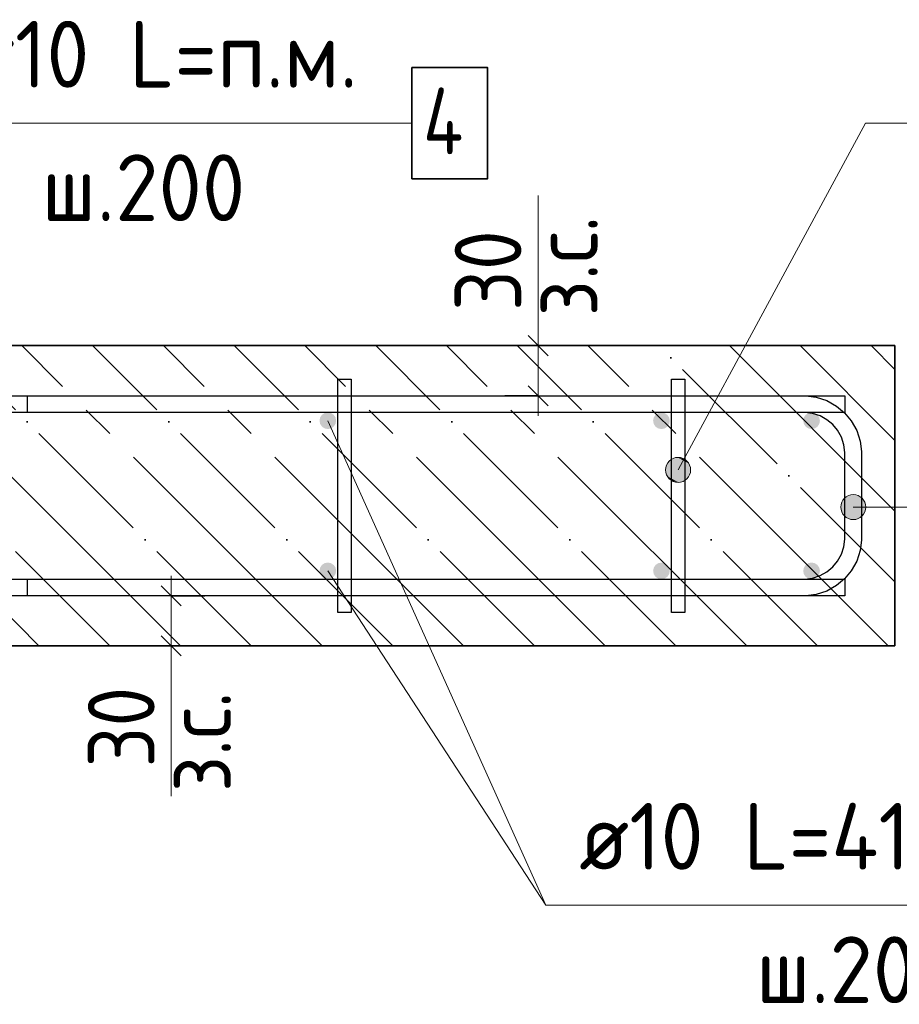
# Model space of a CAD drawing. Header units: millimetres. Extents: x -49773 to 2322955, y -3321 to 58485.
# Tile 244 of 256: x 1028483 to 1031120, y 25079 to 28030. Entities that reach past the tile are written whole.
import ezdxf

# ---------------------------------------------------------------- set-up
doc = ezdxf.new("R2010")
doc.units = ezdxf.units.MM
doc.linetypes.add('______11', pattern=[500, 400, -50, 0, -50])
doc.linetypes.add('______5', pattern=[1100, 800, -100, 100, -100])
for name, color, linetype, lineweight in [('Standard', 7, 'Continuous', 25), ('Арм.стержн. Арматура края', 96, 'Continuous', 35), ('Арм.стержн. вертикальными 1', 22, 'Continuous', 35), ('Арм.стержн.горизонт. 1', 180, 'Continuous', 35), ('Размерная линия_ общее_1', 7, 'Continuous', 13)]:
    doc.layers.add(name, color=color, linetype=linetype, lineweight=lineweight)
doc.layers.add('Арм.стержн.Стяжки', color=7, linetype='Continuous', lineweight=35, true_color=0x501e0f)
doc.styles.add('ISOCPEUR', font='txt')

msp = doc.modelspace()

# ---------------------------------------------------------------- hatches: boundary and pattern name
at = {"layer": 'Арм.стержн. Арматура края', "linetype": 'Continuous', "lineweight": 13, "transparency": 33554687}
for points in [[(1030949.6, 26550.1), (1030949.6, 26587.6), (1030944.4, 26568.8)], [(1030963.1, 26536.6), (1030963.1, 26601.1), (1030949.6, 26587.6)], [(1030963.1, 26536.6), (1030949.6, 26587.6), (1030949.6, 26550.1)], [(1030981.9, 26531.3), (1030981.9, 26606.3), (1030963.1, 26601.1)], [(1030981.9, 26531.3), (1030963.1, 26601.1), (1030963.1, 26536.6)], [(1031000.6, 26536.6), (1031000.6, 26601.1), (1030981.9, 26606.3)], [(1031000.6, 26536.6), (1030981.9, 26606.3), (1030981.9, 26531.3)], [(1031014.1, 26550.1), (1031014.1, 26587.6), (1031000.6, 26601.1)], [(1031014.1, 26550.1), (1031000.6, 26601.1), (1031000.6, 26536.6)], [(1031014.1, 26587.6), (1031014.1, 26550.1), (1031019.4, 26568.8)]]:
    msp.add_hatch(color=7, dxfattribs=at).paths.add_polyline_path(points)
at = {"layer": 'Арм.стержн. вертикальными 1', "linetype": 'Continuous', "lineweight": 50, "transparency": 33554687}
for points in [[(1029431.9, 26827.7), (1029430, 26837.3), (1029424.5, 26845.4), (1029416.4, 26850.8), (1029406.9, 26852.7), (1029397.3, 26850.8), (1029389.2, 26845.4), (1029383.8, 26837.3), (1029381.9, 26827.7), (1029383.8, 26818.2), (1029389.2, 26810), (1029397.3, 26804.6), (1029406.9, 26802.7), (1029416.4, 26804.6), (1029424.5, 26810), (1029430, 26818.2)], [(1030431.9, 26827.7), (1030430, 26837.3), (1030424.5, 26845.4), (1030416.4, 26850.8), (1030406.9, 26852.7), (1030397.3, 26850.8), (1030389.2, 26845.4), (1030383.8, 26837.3), (1030381.9, 26827.7), (1030383.8, 26818.2), (1030389.2, 26810), (1030397.3, 26804.6), (1030406.9, 26802.7), (1030416.4, 26804.6), (1030424.5, 26810), (1030430, 26818.2)], [(1030881.9, 26827.7), (1030880, 26837.3), (1030874.6, 26845.4), (1030866.4, 26850.8), (1030856.9, 26852.7), (1030847.3, 26850.8), (1030839.2, 26845.4), (1030833.8, 26837.3), (1030831.9, 26827.7), (1030833.8, 26818.2), (1030839.2, 26810), (1030847.3, 26804.6), (1030856.9, 26802.7), (1030866.4, 26804.6), (1030874.6, 26810), (1030880, 26818.2)], [(1029431.9, 26377.7), (1029430, 26387.3), (1029424.5, 26395.4), (1029416.4, 26400.8), (1029406.9, 26402.7), (1029397.3, 26400.8), (1029389.2, 26395.4), (1029383.8, 26387.3), (1029381.9, 26377.7), (1029383.8, 26368.2), (1029389.2, 26360), (1029397.3, 26354.6), (1029406.9, 26352.7), (1029416.4, 26354.6), (1029424.5, 26360), (1029430, 26368.2)], [(1030431.9, 26377.7), (1030430, 26387.3), (1030424.5, 26395.4), (1030416.4, 26400.8), (1030406.9, 26402.7), (1030397.3, 26400.8), (1030389.2, 26395.4), (1030383.8, 26387.3), (1030381.9, 26377.7), (1030383.8, 26368.2), (1030389.2, 26360), (1030397.3, 26354.6), (1030406.9, 26352.7), (1030416.4, 26354.6), (1030424.5, 26360), (1030430, 26368.2)], [(1030881.9, 26377.7), (1030880, 26387.3), (1030874.6, 26395.4), (1030866.4, 26400.8), (1030856.9, 26402.7), (1030847.3, 26400.8), (1030839.2, 26395.4), (1030833.8, 26387.3), (1030831.9, 26377.7), (1030833.8, 26368.2), (1030839.2, 26360), (1030847.3, 26354.6), (1030856.9, 26352.7), (1030866.4, 26354.6), (1030874.6, 26360), (1030880, 26368.2)]]:
    msp.add_hatch(color=4, dxfattribs=at).paths.add_polyline_path(points)
at = {"layer": 'Арм.стержн.Стяжки', "linetype": 'Continuous', "lineweight": 13, "transparency": 33554687}
for points in [[(1030494.2, 26681.5), (1030437.4, 26712.2), (1030423.9, 26698.2)], [(1030488.7, 26699.8), (1030455.7, 26717.6), (1030437.4, 26712.2)], [(1030488.7, 26699.8), (1030437.4, 26712.2), (1030494.2, 26681.5)], [(1030455.7, 26717.6), (1030488.7, 26699.8), (1030474.7, 26713.3)], [(1030489.9, 26662.5), (1030423.9, 26698.2), (1030419.6, 26679.2)], [(1030489.9, 26662.5), (1030419.6, 26679.2), (1030476.3, 26648.5)], [(1030476.3, 26648.5), (1030419.6, 26679.2), (1030425, 26660.9)], [(1030494.2, 26681.5), (1030423.9, 26698.2), (1030489.9, 26662.5)], [(1030476.3, 26648.5), (1030425, 26660.9), (1030458, 26643)], [(1030458, 26643), (1030425, 26660.9), (1030439, 26647.4)]]:
    msp.add_hatch(color=7, dxfattribs=at).paths.add_polyline_path(points)

# ---------------------------------------------------------------- linework, layer by layer
at = {"layer": 'Standard', "color": 7, "linetype": 'Continuous', "lineweight": 13, "transparency": 33554687}
for p, q in [((1030037.2, 27052.7), (1030037.2, 27502.7)), ((1029406.9, 26827.7), (1030060.1, 25375.7)), ((1028937.7, 26152.7), (1028937.7, 25702.7))]:
    msp.add_line(p, q, dxfattribs=at)
at = {"layer": 'Standard', "color": 7, "linetype": 'Continuous', "lineweight": 35, "transparency": 33554687}
for p, q in [((1031106.9, 27052.7), (1028051.4, 27052.7)), ((1031106.9, 26152.7), (1031106.9, 27052.7)), ((1028051.4, 26152.7), (1031106.9, 26152.7))]:
    msp.add_line(p, q, dxfattribs=at)
at = {"layer": 'Standard', "color": 253, "linetype": '______5', "lineweight": 35, "true_color": 0xababab, "transparency": 33554687}
for p, q in [((1028965.3, 26152.7), (1028065.3, 27052.7)), ((1029389.6, 26152.7), (1028489.6, 27052.7)), ((1029813.9, 26152.7), (1028913.9, 27052.7)), ((1030238.1, 26152.7), (1029338.1, 27052.7)), ((1030662.4, 26152.7), (1029762.4, 27052.7)), ((1031086.6, 26152.7), (1030186.6, 27052.7)), ((1031106.9, 26556.8), (1030610.9, 27052.7)), ((1031106.9, 26981), (1031035.2, 27052.7)), ((1028541.1, 26152.7), (1028051.4, 26642.4))]:
    msp.add_line(p, q, dxfattribs=at)
at = {"layer": 'Standard', "color": 253, "linetype": '______11', "lineweight": 35, "true_color": 0xababab, "transparency": 33554687}
for p, q in [((1029177.5, 26152.7), (1028277.5, 27052.7)), ((1029601.7, 26152.7), (1028701.7, 27052.7)), ((1030026, 26152.7), (1029126, 27052.7)), ((1030450.2, 26152.7), (1029550.3, 27052.7)), ((1030874.5, 26152.7), (1029974.5, 27052.7)), ((1031106.9, 26344.6), (1030398.8, 27052.7)), ((1031106.9, 26768.9), (1030823, 27052.7)), ((1028753.2, 26152.7), (1028051.4, 26854.5))]:
    msp.add_line(p, q, dxfattribs=at)
at = {"layer": 'Арм.стержн. Арматура края', "color": 7, "linetype": 'Continuous', "lineweight": 13, "transparency": 33554687}
for p, q in [((1030981.9, 26606.3), (1030981.9, 26606.3)), ((1030944.4, 26568.8), (1030944.4, 26568.8)), ((1031296, 26568.8), (1030981.9, 26568.8)), ((1031019.4, 26568.8), (1031019.4, 26568.8)), ((1030981.9, 26531.3), (1030981.9, 26531.3))]:
    msp.add_line(p, q, dxfattribs=at)
at = {"layer": 'Арм.стержн. Арматура края', "color": 4, "linetype": 'Continuous', "lineweight": 25, "transparency": 33554687}
msp.add_lwpolyline([(1028506.9, 26352.7), (1030836.7, 26352.7), (1030859.3, 26355.9), (1030882.2, 26363.4), (1030903.1, 26375.2), (1030920.2, 26389.4), (1030934.4, 26406.5), (1030946.2, 26427.4), (1030953.7, 26450.3), (1030956.9, 26472.9), (1030956.9, 26732.5), (1030953.7, 26755.1), (1030946.2, 26778), (1030934.4, 26799), (1030920.2, 26816), (1030903.1, 26830.3), (1030882.2, 26842), (1030859.3, 26849.6), (1030836.7, 26852.7), (1028506.9, 26852.7), (1028506.9, 26902.7), (1030840.1, 26902.7), (1030870.6, 26898.5), (1030902.4, 26888), (1030931.6, 26871.6), (1030955.7, 26851.5), (1030975.8, 26827.5), (1030992.2, 26798.2), (1031002.6, 26766.5), (1031006.9, 26736), (1031006.9, 26469.5), (1031002.6, 26439), (1030992.2, 26407.2), (1030975.8, 26378), (1030955.7, 26353.9), (1030931.6, 26333.8), (1030902.4, 26317.4), (1030870.6, 26307), (1030840.1, 26302.7), (1028506.9, 26302.7), (1028506.9, 26352.7)], dxfattribs=at)
msp.add_lwpolyline([(1028506.9, 26352.7), (1030836.7, 26352.7), (1030859.3, 26355.9), (1030882.2, 26363.4), (1030903.1, 26375.2), (1030920.2, 26389.4), (1030934.4, 26406.5), (1030946.2, 26427.4), (1030953.7, 26450.3), (1030956.9, 26472.9), (1030956.9, 26732.5), (1030953.7, 26755.1), (1030946.2, 26778), (1030934.4, 26799), (1030920.2, 26816), (1030903.1, 26830.3), (1030882.2, 26842), (1030859.3, 26849.6), (1030836.7, 26852.7), (1028506.9, 26852.7), (1028506.9, 26902.7), (1030840.1, 26902.7), (1030870.6, 26898.5), (1030902.4, 26888), (1030931.6, 26871.6), (1030955.7, 26851.5), (1030975.8, 26827.5), (1030992.2, 26798.2), (1031002.6, 26766.5), (1031006.9, 26736), (1031006.9, 26469.5), (1031002.6, 26439), (1030992.2, 26407.2), (1030975.8, 26378), (1030955.7, 26353.9), (1030931.6, 26333.8), (1030902.4, 26317.4), (1030870.6, 26307), (1030840.1, 26302.7), (1028506.9, 26302.7), (1028506.9, 26352.7)], dxfattribs=at)
msp.add_lwpolyline([(1028506.9, 26352.7), (1030836.7, 26352.7), (1030859.3, 26355.9), (1030882.2, 26363.4), (1030903.1, 26375.2), (1030920.2, 26389.4), (1030934.4, 26406.5), (1030946.2, 26427.4), (1030953.7, 26450.3), (1030956.9, 26472.9), (1030956.9, 26732.5), (1030953.7, 26755.1), (1030946.2, 26778), (1030934.4, 26799), (1030920.2, 26816), (1030903.1, 26830.3), (1030882.2, 26842), (1030859.3, 26849.6), (1030836.7, 26852.7), (1028506.9, 26852.7), (1028506.9, 26902.7), (1030840.1, 26902.7), (1030870.6, 26898.5), (1030902.4, 26888), (1030931.6, 26871.6), (1030955.7, 26851.5), (1030975.8, 26827.5), (1030992.2, 26798.2), (1031002.6, 26766.5), (1031006.9, 26736), (1031006.9, 26469.5), (1031002.6, 26439), (1030992.2, 26407.2), (1030975.8, 26378), (1030955.7, 26353.9), (1030931.6, 26333.8), (1030902.4, 26317.4), (1030870.6, 26307), (1030840.1, 26302.7), (1028506.9, 26302.7), (1028506.9, 26352.7)], dxfattribs=at)
msp.add_lwpolyline([(1028506.9, 26352.7), (1030836.7, 26352.7), (1030859.3, 26355.9), (1030882.2, 26363.4), (1030903.1, 26375.2), (1030920.2, 26389.4), (1030934.4, 26406.5), (1030946.2, 26427.4), (1030953.7, 26450.3), (1030956.9, 26472.9), (1030956.9, 26732.5), (1030953.7, 26755.1), (1030946.2, 26778), (1030934.4, 26799), (1030920.2, 26816), (1030903.1, 26830.3), (1030882.2, 26842), (1030859.3, 26849.6), (1030836.7, 26852.7), (1028506.9, 26852.7), (1028506.9, 26902.7), (1030840.1, 26902.7), (1030870.6, 26898.5), (1030902.4, 26888), (1030931.6, 26871.6), (1030955.7, 26851.5), (1030975.8, 26827.5), (1030992.2, 26798.2), (1031002.6, 26766.5), (1031006.9, 26736), (1031006.9, 26469.5), (1031002.6, 26439), (1030992.2, 26407.2), (1030975.8, 26378), (1030955.7, 26353.9), (1030931.6, 26333.8), (1030902.4, 26317.4), (1030870.6, 26307), (1030840.1, 26302.7), (1028506.9, 26302.7), (1028506.9, 26352.7)], dxfattribs=at)
msp.add_lwpolyline([(1028506.9, 26352.7), (1030836.7, 26352.7), (1030859.3, 26355.9), (1030882.2, 26363.4), (1030903.1, 26375.2), (1030920.2, 26389.4), (1030934.4, 26406.5), (1030946.2, 26427.4), (1030953.7, 26450.3), (1030956.9, 26472.9), (1030956.9, 26732.5), (1030953.7, 26755.1), (1030946.2, 26778), (1030934.4, 26799), (1030920.2, 26816), (1030903.1, 26830.3), (1030882.2, 26842), (1030859.3, 26849.6), (1030836.7, 26852.7), (1028506.9, 26852.7), (1028506.9, 26902.7), (1030840.1, 26902.7), (1030870.6, 26898.5), (1030902.4, 26888), (1030931.6, 26871.6), (1030955.7, 26851.5), (1030975.8, 26827.5), (1030992.2, 26798.2), (1031002.6, 26766.5), (1031006.9, 26736), (1031006.9, 26469.5), (1031002.6, 26439), (1030992.2, 26407.2), (1030975.8, 26378), (1030955.7, 26353.9), (1030931.6, 26333.8), (1030902.4, 26317.4), (1030870.6, 26307), (1030840.1, 26302.7), (1028506.9, 26302.7), (1028506.9, 26352.7)], dxfattribs=at)
msp.add_lwpolyline([(1028506.9, 26352.7), (1030836.7, 26352.7), (1030859.3, 26355.9), (1030882.2, 26363.4), (1030903.1, 26375.2), (1030920.2, 26389.4), (1030934.4, 26406.5), (1030946.2, 26427.4), (1030953.7, 26450.3), (1030956.9, 26472.9), (1030956.9, 26732.5), (1030953.7, 26755.1), (1030946.2, 26778), (1030934.4, 26799), (1030920.2, 26816), (1030903.1, 26830.3), (1030882.2, 26842), (1030859.3, 26849.6), (1030836.7, 26852.7), (1028506.9, 26852.7), (1028506.9, 26902.7), (1030840.1, 26902.7), (1030870.6, 26898.5), (1030902.4, 26888), (1030931.6, 26871.6), (1030955.7, 26851.5), (1030975.8, 26827.5), (1030992.2, 26798.2), (1031002.6, 26766.5), (1031006.9, 26736), (1031006.9, 26469.5), (1031002.6, 26439), (1030992.2, 26407.2), (1030975.8, 26378), (1030955.7, 26353.9), (1030931.6, 26333.8), (1030902.4, 26317.4), (1030870.6, 26307), (1030840.1, 26302.7), (1028506.9, 26302.7), (1028506.9, 26352.7)], dxfattribs=at)
msp.add_lwpolyline([(1028506.9, 26352.7), (1030836.7, 26352.7), (1030859.3, 26355.9), (1030882.2, 26363.4), (1030903.1, 26375.2), (1030920.2, 26389.4), (1030934.4, 26406.5), (1030946.2, 26427.4), (1030953.7, 26450.3), (1030956.9, 26472.9), (1030956.9, 26732.5), (1030953.7, 26755.1), (1030946.2, 26778), (1030934.4, 26799), (1030920.2, 26816), (1030903.1, 26830.3), (1030882.2, 26842), (1030859.3, 26849.6), (1030836.7, 26852.7), (1028506.9, 26852.7), (1028506.9, 26902.7), (1030840.1, 26902.7), (1030870.6, 26898.5), (1030902.4, 26888), (1030931.6, 26871.6), (1030955.7, 26851.5), (1030975.8, 26827.5), (1030992.2, 26798.2), (1031002.6, 26766.5), (1031006.9, 26736), (1031006.9, 26469.5), (1031002.6, 26439), (1030992.2, 26407.2), (1030975.8, 26378), (1030955.7, 26353.9), (1030931.6, 26333.8), (1030902.4, 26317.4), (1030870.6, 26307), (1030840.1, 26302.7), (1028506.9, 26302.7), (1028506.9, 26352.7)], dxfattribs=at)
msp.add_lwpolyline([(1028506.9, 26352.7), (1030836.7, 26352.7), (1030859.3, 26355.9), (1030882.2, 26363.4), (1030903.1, 26375.2), (1030920.2, 26389.4), (1030934.4, 26406.5), (1030946.2, 26427.4), (1030953.7, 26450.3), (1030956.9, 26472.9), (1030956.9, 26732.5), (1030953.7, 26755.1), (1030946.2, 26778), (1030934.4, 26799), (1030920.2, 26816), (1030903.1, 26830.3), (1030882.2, 26842), (1030859.3, 26849.6), (1030836.7, 26852.7), (1028506.9, 26852.7), (1028506.9, 26902.7), (1030840.1, 26902.7), (1030870.6, 26898.5), (1030902.4, 26888), (1030931.6, 26871.6), (1030955.7, 26851.5), (1030975.8, 26827.5), (1030992.2, 26798.2), (1031002.6, 26766.5), (1031006.9, 26736), (1031006.9, 26469.5), (1031002.6, 26439), (1030992.2, 26407.2), (1030975.8, 26378), (1030955.7, 26353.9), (1030931.6, 26333.8), (1030902.4, 26317.4), (1030870.6, 26307), (1030840.1, 26302.7), (1028506.9, 26302.7), (1028506.9, 26352.7)], dxfattribs=at)
msp.add_lwpolyline([(1028506.9, 26352.7), (1030836.7, 26352.7), (1030859.3, 26355.9), (1030882.2, 26363.4), (1030903.1, 26375.2), (1030920.2, 26389.4), (1030934.4, 26406.5), (1030946.2, 26427.4), (1030953.7, 26450.3), (1030956.9, 26472.9), (1030956.9, 26732.5), (1030953.7, 26755.1), (1030946.2, 26778), (1030934.4, 26799), (1030920.2, 26816), (1030903.1, 26830.3), (1030882.2, 26842), (1030859.3, 26849.6), (1030836.7, 26852.7), (1028506.9, 26852.7), (1028506.9, 26902.7), (1030840.1, 26902.7), (1030870.6, 26898.5), (1030902.4, 26888), (1030931.6, 26871.6), (1030955.7, 26851.5), (1030975.8, 26827.5), (1030992.2, 26798.2), (1031002.6, 26766.5), (1031006.9, 26736), (1031006.9, 26469.5), (1031002.6, 26439), (1030992.2, 26407.2), (1030975.8, 26378), (1030955.7, 26353.9), (1030931.6, 26333.8), (1030902.4, 26317.4), (1030870.6, 26307), (1030840.1, 26302.7), (1028506.9, 26302.7), (1028506.9, 26352.7)], dxfattribs=at)
msp.add_lwpolyline([(1028506.9, 26352.7), (1030836.7, 26352.7), (1030859.3, 26355.9), (1030882.2, 26363.4), (1030903.1, 26375.2), (1030920.2, 26389.4), (1030934.4, 26406.5), (1030946.2, 26427.4), (1030953.7, 26450.3), (1030956.9, 26472.9), (1030956.9, 26732.5), (1030953.7, 26755.1), (1030946.2, 26778), (1030934.4, 26799), (1030920.2, 26816), (1030903.1, 26830.3), (1030882.2, 26842), (1030859.3, 26849.6), (1030836.7, 26852.7), (1028506.9, 26852.7), (1028506.9, 26902.7), (1030840.1, 26902.7), (1030870.6, 26898.5), (1030902.4, 26888), (1030931.6, 26871.6), (1030955.7, 26851.5), (1030975.8, 26827.5), (1030992.2, 26798.2), (1031002.6, 26766.5), (1031006.9, 26736), (1031006.9, 26469.5), (1031002.6, 26439), (1030992.2, 26407.2), (1030975.8, 26378), (1030955.7, 26353.9), (1030931.6, 26333.8), (1030902.4, 26317.4), (1030870.6, 26307), (1030840.1, 26302.7), (1028506.9, 26302.7), (1028506.9, 26352.7)], dxfattribs=at)
msp.add_lwpolyline([(1028506.9, 26352.7), (1030836.7, 26352.7), (1030859.3, 26355.9), (1030882.2, 26363.4), (1030903.1, 26375.2), (1030920.2, 26389.4), (1030934.4, 26406.5), (1030946.2, 26427.4), (1030953.7, 26450.3), (1030956.9, 26472.9), (1030956.9, 26732.5), (1030953.7, 26755.1), (1030946.2, 26778), (1030934.4, 26799), (1030920.2, 26816), (1030903.1, 26830.3), (1030882.2, 26842), (1030859.3, 26849.6), (1030836.7, 26852.7), (1028506.9, 26852.7), (1028506.9, 26902.7), (1030840.1, 26902.7), (1030870.6, 26898.5), (1030902.4, 26888), (1030931.6, 26871.6), (1030955.7, 26851.5), (1030975.8, 26827.5), (1030992.2, 26798.2), (1031002.6, 26766.5), (1031006.9, 26736), (1031006.9, 26469.5), (1031002.6, 26439), (1030992.2, 26407.2), (1030975.8, 26378), (1030955.7, 26353.9), (1030931.6, 26333.8), (1030902.4, 26317.4), (1030870.6, 26307), (1030840.1, 26302.7), (1028506.9, 26302.7), (1028506.9, 26352.7)], dxfattribs=at)
msp.add_lwpolyline([(1028506.9, 26352.7), (1030836.7, 26352.7), (1030859.3, 26355.9), (1030882.2, 26363.4), (1030903.1, 26375.2), (1030920.2, 26389.4), (1030934.4, 26406.5), (1030946.2, 26427.4), (1030953.7, 26450.3), (1030956.9, 26472.9), (1030956.9, 26732.5), (1030953.7, 26755.1), (1030946.2, 26778), (1030934.4, 26799), (1030920.2, 26816), (1030903.1, 26830.3), (1030882.2, 26842), (1030859.3, 26849.6), (1030836.7, 26852.7), (1028506.9, 26852.7), (1028506.9, 26902.7), (1030840.1, 26902.7), (1030870.6, 26898.5), (1030902.4, 26888), (1030931.6, 26871.6), (1030955.7, 26851.5), (1030975.8, 26827.5), (1030992.2, 26798.2), (1031002.6, 26766.5), (1031006.9, 26736), (1031006.9, 26469.5), (1031002.6, 26439), (1030992.2, 26407.2), (1030975.8, 26378), (1030955.7, 26353.9), (1030931.6, 26333.8), (1030902.4, 26317.4), (1030870.6, 26307), (1030840.1, 26302.7), (1028506.9, 26302.7), (1028506.9, 26352.7)], dxfattribs=at)
msp.add_lwpolyline([(1028506.9, 26352.7), (1030836.7, 26352.7), (1030859.3, 26355.9), (1030882.2, 26363.4), (1030903.1, 26375.2), (1030920.2, 26389.4), (1030934.4, 26406.5), (1030946.2, 26427.4), (1030953.7, 26450.3), (1030956.9, 26472.9), (1030956.9, 26732.5), (1030953.7, 26755.1), (1030946.2, 26778), (1030934.4, 26799), (1030920.2, 26816), (1030903.1, 26830.3), (1030882.2, 26842), (1030859.3, 26849.6), (1030836.7, 26852.7), (1028506.9, 26852.7), (1028506.9, 26902.7), (1030840.1, 26902.7), (1030870.6, 26898.5), (1030902.4, 26888), (1030931.6, 26871.6), (1030955.7, 26851.5), (1030975.8, 26827.5), (1030992.2, 26798.2), (1031002.6, 26766.5), (1031006.9, 26736), (1031006.9, 26469.5), (1031002.6, 26439), (1030992.2, 26407.2), (1030975.8, 26378), (1030955.7, 26353.9), (1030931.6, 26333.8), (1030902.4, 26317.4), (1030870.6, 26307), (1030840.1, 26302.7), (1028506.9, 26302.7), (1028506.9, 26352.7)], dxfattribs=at)
msp.add_lwpolyline([(1028506.9, 26352.7), (1030836.7, 26352.7), (1030859.3, 26355.9), (1030882.2, 26363.4), (1030903.1, 26375.2), (1030920.2, 26389.4), (1030934.4, 26406.5), (1030946.2, 26427.4), (1030953.7, 26450.3), (1030956.9, 26472.9), (1030956.9, 26732.5), (1030953.7, 26755.1), (1030946.2, 26778), (1030934.4, 26799), (1030920.2, 26816), (1030903.1, 26830.3), (1030882.2, 26842), (1030859.3, 26849.6), (1030836.7, 26852.7), (1028506.9, 26852.7), (1028506.9, 26902.7), (1030840.1, 26902.7), (1030870.6, 26898.5), (1030902.4, 26888), (1030931.6, 26871.6), (1030955.7, 26851.5), (1030975.8, 26827.5), (1030992.2, 26798.2), (1031002.6, 26766.5), (1031006.9, 26736), (1031006.9, 26469.5), (1031002.6, 26439), (1030992.2, 26407.2), (1030975.8, 26378), (1030955.7, 26353.9), (1030931.6, 26333.8), (1030902.4, 26317.4), (1030870.6, 26307), (1030840.1, 26302.7), (1028506.9, 26302.7), (1028506.9, 26352.7)], dxfattribs=at)
at = {"layer": 'Арм.стержн. Арматура края', "color": 7, "linetype": 'Continuous', "lineweight": 13, "transparency": 33554687}
msp.add_circle((1030981.9, 26568.8), 37.5, dxfattribs=at)
at = {"layer": 'Арм.стержн. вертикальными 1', "color": 7, "linetype": 'Continuous', "lineweight": 13, "transparency": 33554687}
for q in [(1029406.9, 26377.7), (1032100.1, 25375.7)]:
    msp.add_line((1030060.1, 25375.7), q, dxfattribs=at)
at = {"layer": 'Арм.стержн.горизонт. 1', "color": 7, "linetype": 'Continuous', "lineweight": 13, "transparency": 33554687}
msp.add_line((1028218.9, 27719.4), (1029658.9, 27719.4), dxfattribs=at)
at = {"layer": 'Арм.стержн.горизонт. 1', "color": 7, "linetype": 'Continuous', "lineweight": 35, "transparency": 33554687}
msp.add_lwpolyline([(1029658.9, 27552.7), (1029885.6, 27552.7), (1029885.6, 27886.1), (1029658.9, 27886.1), (1029658.9, 27552.7)], dxfattribs=at)
at = {"layer": 'Арм.стержн.горизонт. 1', "color": 4, "linetype": 'Continuous', "lineweight": 25, "transparency": 33554687}
for points in [[(1028026.4, 26902.7), (1030956.9, 26902.7), (1030956.9, 26852.7), (1028026.4, 26852.7), (1028026.4, 26902.7)], [(1028026.4, 26902.7), (1030956.9, 26902.7), (1030956.9, 26852.7), (1028026.4, 26852.7), (1028026.4, 26902.7)], [(1028026.4, 26902.7), (1030956.9, 26902.7), (1030956.9, 26852.7), (1028026.4, 26852.7), (1028026.4, 26902.7)], [(1028026.4, 26902.7), (1030956.9, 26902.7), (1030956.9, 26852.7), (1028026.4, 26852.7), (1028026.4, 26902.7)], [(1028026.4, 26902.7), (1030956.9, 26902.7), (1030956.9, 26852.7), (1028026.4, 26852.7), (1028026.4, 26902.7)], [(1028026.4, 26902.7), (1030956.9, 26902.7), (1030956.9, 26852.7), (1028026.4, 26852.7), (1028026.4, 26902.7)], [(1028026.4, 26902.7), (1030956.9, 26902.7), (1030956.9, 26852.7), (1028026.4, 26852.7), (1028026.4, 26902.7)], [(1028026.4, 26902.7), (1030956.9, 26902.7), (1030956.9, 26852.7), (1028026.4, 26852.7), (1028026.4, 26902.7)], [(1028026.4, 26902.7), (1030956.9, 26902.7), (1030956.9, 26852.7), (1028026.4, 26852.7), (1028026.4, 26902.7)], [(1028026.4, 26902.7), (1030956.9, 26902.7), (1030956.9, 26852.7), (1028026.4, 26852.7), (1028026.4, 26902.7)], [(1028026.4, 26902.7), (1030956.9, 26902.7), (1030956.9, 26852.7), (1028026.4, 26852.7), (1028026.4, 26902.7)], [(1028026.4, 26902.7), (1030956.9, 26902.7), (1030956.9, 26852.7), (1028026.4, 26852.7), (1028026.4, 26902.7)], [(1028026.4, 26902.7), (1030956.9, 26902.7), (1030956.9, 26852.7), (1028026.4, 26852.7), (1028026.4, 26902.7)], [(1028026.4, 26902.7), (1030956.9, 26902.7), (1030956.9, 26852.7), (1028026.4, 26852.7), (1028026.4, 26902.7)], [(1028026.4, 26352.7), (1030956.9, 26352.7), (1030956.9, 26302.7), (1028026.4, 26302.7), (1028026.4, 26352.7)], [(1028026.4, 26352.7), (1030956.9, 26352.7), (1030956.9, 26302.7), (1028026.4, 26302.7), (1028026.4, 26352.7)], [(1028026.4, 26352.7), (1030956.9, 26352.7), (1030956.9, 26302.7), (1028026.4, 26302.7), (1028026.4, 26352.7)], [(1028026.4, 26352.7), (1030956.9, 26352.7), (1030956.9, 26302.7), (1028026.4, 26302.7), (1028026.4, 26352.7)], [(1028026.4, 26352.7), (1030956.9, 26352.7), (1030956.9, 26302.7), (1028026.4, 26302.7), (1028026.4, 26352.7)], [(1028026.4, 26352.7), (1030956.9, 26352.7), (1030956.9, 26302.7), (1028026.4, 26302.7), (1028026.4, 26352.7)], [(1028026.4, 26352.7), (1030956.9, 26352.7), (1030956.9, 26302.7), (1028026.4, 26302.7), (1028026.4, 26352.7)], [(1028026.4, 26352.7), (1030956.9, 26352.7), (1030956.9, 26302.7), (1028026.4, 26302.7), (1028026.4, 26352.7)], [(1028026.4, 26352.7), (1030956.9, 26352.7), (1030956.9, 26302.7), (1028026.4, 26302.7), (1028026.4, 26352.7)], [(1028026.4, 26352.7), (1030956.9, 26352.7), (1030956.9, 26302.7), (1028026.4, 26302.7), (1028026.4, 26352.7)], [(1028026.4, 26352.7), (1030956.9, 26352.7), (1030956.9, 26302.7), (1028026.4, 26302.7), (1028026.4, 26352.7)], [(1028026.4, 26352.7), (1030956.9, 26352.7), (1030956.9, 26302.7), (1028026.4, 26302.7), (1028026.4, 26352.7)], [(1028026.4, 26352.7), (1030956.9, 26352.7), (1030956.9, 26302.7), (1028026.4, 26302.7), (1028026.4, 26352.7)], [(1028026.4, 26352.7), (1030956.9, 26352.7), (1030956.9, 26302.7), (1028026.4, 26302.7), (1028026.4, 26352.7)]]:
    msp.add_lwpolyline(points, dxfattribs=at)
at = {"layer": 'Арм.стержн.Стяжки', "color": 7, "linetype": 'Continuous', "lineweight": 13, "transparency": 33554687}
for p, q in [((1031018.9, 27719.4), (1030456.9, 26680.3)), ((1031018.9, 27719.4), (1032838.9, 27719.4)), ((1030474.7, 26713.3), (1030474.7, 26713.3)), ((1030423.9, 26698.2), (1030423.9, 26698.2)), ((1030439, 26647.4), (1030439, 26647.4)), ((1030489.9, 26662.5), (1030489.9, 26662.5))]:
    msp.add_line(p, q, dxfattribs=at)
at = {"layer": 'Арм.стержн.Стяжки', "color": 40, "linetype": 'Continuous', "lineweight": 25, "transparency": 33554687}
for points in [[(1029436.9, 26252.7), (1029436.9, 26952.7), (1029476.9, 26952.7), (1029476.9, 26252.7), (1029436.9, 26252.7)], [(1029436.9, 26252.7), (1029436.9, 26952.7), (1029476.9, 26952.7), (1029476.9, 26252.7), (1029436.9, 26252.7)], [(1029436.9, 26252.7), (1029436.9, 26952.7), (1029476.9, 26952.7), (1029476.9, 26252.7), (1029436.9, 26252.7)], [(1029436.9, 26252.7), (1029436.9, 26952.7), (1029476.9, 26952.7), (1029476.9, 26252.7), (1029436.9, 26252.7)], [(1029436.9, 26252.7), (1029436.9, 26952.7), (1029476.9, 26952.7), (1029476.9, 26252.7), (1029436.9, 26252.7)], [(1029436.9, 26252.7), (1029436.9, 26952.7), (1029476.9, 26952.7), (1029476.9, 26252.7), (1029436.9, 26252.7)], [(1030436.9, 26252.7), (1030436.9, 26952.7), (1030476.9, 26952.7), (1030476.9, 26252.7), (1030436.9, 26252.7)], [(1030436.9, 26252.7), (1030436.9, 26952.7), (1030476.9, 26952.7), (1030476.9, 26252.7), (1030436.9, 26252.7)], [(1030436.9, 26252.7), (1030436.9, 26952.7), (1030476.9, 26952.7), (1030476.9, 26252.7), (1030436.9, 26252.7)], [(1030436.9, 26252.7), (1030436.9, 26952.7), (1030476.9, 26952.7), (1030476.9, 26252.7), (1030436.9, 26252.7)], [(1030436.9, 26252.7), (1030436.9, 26952.7), (1030476.9, 26952.7), (1030476.9, 26252.7), (1030436.9, 26252.7)], [(1030436.9, 26252.7), (1030436.9, 26952.7), (1030476.9, 26952.7), (1030476.9, 26252.7), (1030436.9, 26252.7)], [(1030436.9, 26252.7), (1030436.9, 26952.7), (1030476.9, 26952.7), (1030476.9, 26252.7), (1030436.9, 26252.7)]]:
    msp.add_lwpolyline(points, dxfattribs=at)
at = {"layer": 'Арм.стержн.Стяжки', "color": 7, "linetype": 'Continuous', "lineweight": 13, "transparency": 33554687}
msp.add_circle((1030456.9, 26680.3), 37.5, dxfattribs=at)
at = {"layer": 'Размерная линия_ общее_1', "color": 7, "linetype": 'Continuous', "lineweight": 13, "transparency": 33554687}
for p, q in [((1030037.2, 27052.7), (1030037.2, 27112.7)), ((1030037.2, 26902.7), (1030037.2, 27052.7)), ((1030037.2, 26902.7), (1030037.2, 26842.7)), ((1028937.7, 26302.7), (1028937.7, 26362.7)), ((1028937.7, 26302.7), (1028937.7, 26152.7)), ((1028937.7, 26152.7), (1028937.7, 26092.7))]:
    msp.add_line(p, q, dxfattribs=at)
at = {"layer": 'Размерная линия_ общее_1', "color": 7, "linetype": 'Continuous', "lineweight": 25, "transparency": 33554687}
for p, q in [((1030067.2, 27022.7), (1030007.2, 27082.7)), ((1030067.2, 26872.7), (1030007.2, 26932.7)), ((1028907.7, 26332.7), (1028967.7, 26272.7)), ((1028907.7, 26182.7), (1028967.7, 26122.7))]:
    msp.add_line(p, q, dxfattribs=at)
at = {"layer": 'Размерная линия_ общее_1', "color": 253, "linetype": 'Continuous', "lineweight": -3, "true_color": 0xa0a0a0, "transparency": 33554687}
for p, q in [((1030037.2, 27052.7), (1029937.2, 27052.7)), ((1030037.2, 27052.7), (1030137.2, 27052.7)), ((1030037.2, 26902.7), (1029937.2, 26902.7)), ((1030037.2, 26902.7), (1030137.2, 26902.7)), ((1028937.7, 26302.7), (1028837.7, 26302.7)), ((1028937.7, 26302.7), (1029037.7, 26302.7)), ((1028937.7, 26152.7), (1028837.7, 26152.7)), ((1028937.7, 26152.7), (1029037.7, 26152.7))]:
    msp.add_line(p, q, dxfattribs=at)

# ---------------------------------------------------------------- texts
at = {"layer": 'Арм.стержн. вертикальными 1', "color": 7, "linetype": 'Continuous', "lineweight": 25, "transparency": 33554687, "char_height": 200, "attachment_point": 7, "style": 'ISOCPEUR'}
for s, insert, width in [('\\W0.94;ø10 L=4130mm ', (1030160.1, 25482.3), 1933.181), ('\\W0.95;ш.200 ', (1030690.1, 25082.3), 874.662)]:
    msp.add_mtext(s, dxfattribs=dict(at, insert=insert, width=width))
at = {"layer": 'Арм.стержн.горизонт. 1', "color": 7, "linetype": 'Continuous', "lineweight": 25, "transparency": 33554687, "char_height": 200, "attachment_point": 7, "style": 'ISOCPEUR'}
for s, insert, width in [('\\W0.94;ø10 L=п.м.', (1028318.9, 27826.1), 1333.22), ('\\W0.80;4', (1029692.3, 27626.1), 239.886), ('\\W0.95;ш.200 ', (1028548.9, 27426.1), 874.675)]:
    msp.add_mtext(s, dxfattribs=dict(at, insert=insert, width=width))
at = {"layer": 'Размерная линия_ общее_1', "color": 7, "linetype": 'Continuous', "lineweight": 18, "transparency": 33554687, "char_height": 200, "attachment_point": 7, "rotation": 90, "style": 'ISOCPEUR'}
for s, insert, width in [('\\W0.90;з.с.', (1030215.8, 27140.7), 459.957), ('\\W0.87;30', (1029987.1, 27156.8), 367.21), ('\\W0.90;з.с.', (1029116.4, 25714.8), 459.942), ('\\W0.87;30', (1028887.7, 25788.7), 367.202)]:
    msp.add_mtext(s, dxfattribs=dict(at, insert=insert, width=width))

doc.saveas('drawing.dxf')
